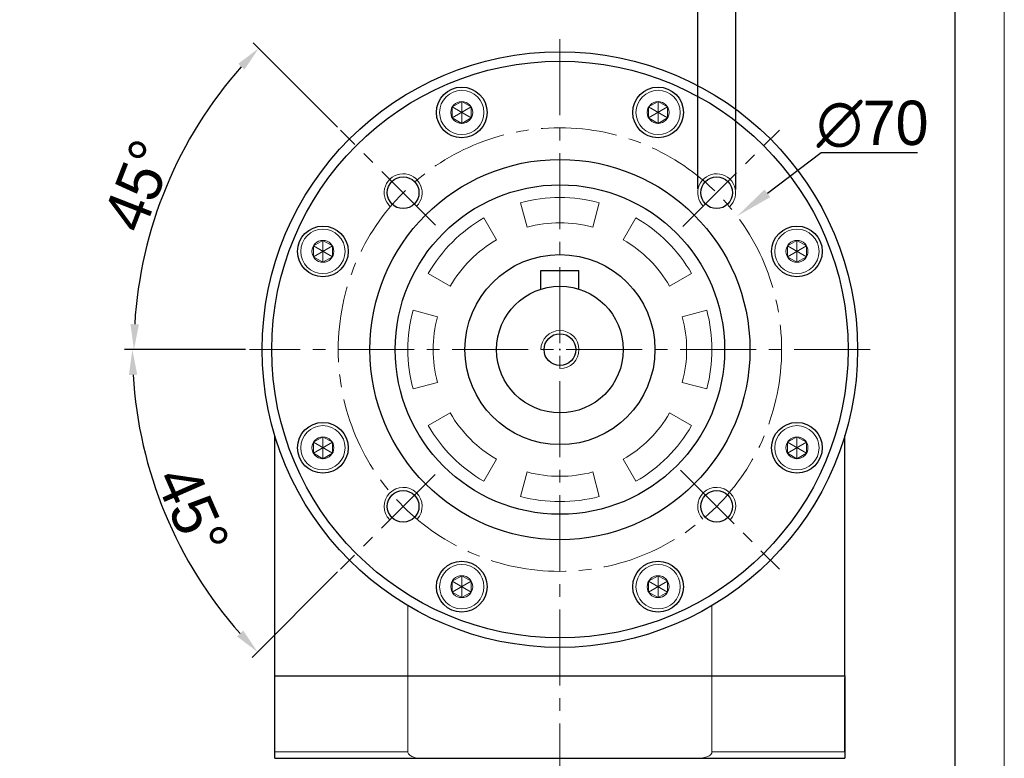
# Model space of a CAD drawing. Header units: millimetres. Extents: x 9570 to 10220, y -94 to 365.
# Tile 11 of 12: x 10064 to 10220, y 137 to 254. Entities that reach past the tile are written whole.
import ezdxf

# ---------------------------------------------------------------- set-up
doc = ezdxf.new("R2010")
doc.units = ezdxf.units.MM
doc.header["$PDSIZE"] = -5
doc.linetypes.add('点画线', pattern=[18, 12, -2, 2, -2])
doc.layers.get('0').update_dxf_attribs({"lineweight": 18})
doc.layers.get('Defpoints').update_dxf_attribs({"lineweight": 18})
for name, color, linetype, lineweight in [('7中心线层', 7, '点画线', 18), ('图框_外框线', 7, 'Continuous', 18), ('尺寸线层', 3, 'Continuous', 18), ('标注线', 7, 'Continuous', 18), ('粗实线', 7, 'Continuous', 40), ('细实线', 7, 'Continuous', 18)]:
    doc.layers.add(name, color=color, linetype=linetype, lineweight=lineweight)
doc.styles.add('工程字', font='txt')
doc.dimstyles.new('DIMSTYLE_17', dxfattribs={"dimtxt": 8, "dimasz": 12, "dimexe": 0.18, "dimexo": 0.0625, "dimgap": 0.09, "dimtad": 1, "dimtih": 1, "dimtoh": 1, "dimdec": 3, "dimdsep": 46, "dimtxsty": 'Standard', "dimblk": '_CAXARROW', "dimcen": 0.09, "dimdle": 24, "dimadec": 0, "dimazin": 0, "dimtfac": 0.7, "dimtdec": 3, "dimtofl": 0, "dimtmove": 0, "dimatfit": 3, "dimfxl": 1, "dimtolj": 1, "dimarcsym": 0})
doc.dimstyles.new('ISO-25', dxfattribs={"dimtxt": 7, "dimasz": 4, "dimexe": 1.25, "dimexo": 0.625, "dimtad": 1, "dimtxsty": '工程字', "dimcen": 2, "dimdle": 8, "dimadec": 0, "dimazin": 0, "dimtfac": 1, "dimtmove": 0, "dimatfit": 3, "dimfxl": 1, "dimarcsym": 0})

# ---------------------------------------------------------------- blocks, each defined once
blk = doc.blocks.new('_CAXARROW')
blk.add_hatch(color=0).paths.add_polyline_path([(0, 0), (-1, 0.125), (-1, -0.125)], flags=0)
blk = doc.blocks.new('*D87')
at = {"layer": 'Defpoints', "color": 0}
for p in [(10177.48, 222.86), (10121.55, 180.76)]:
    blk.add_point(p, dxfattribs=at)
at = {"layer": '尺寸线层', "color": 0, "linetype": 'Continuous', "lineweight": -2}
for p, q in [((10190.78, 232.86), (10182.28, 226.46)), ((10205.98, 232.86), (10190.78, 232.86)), ((10149.43, 201.81), (10149.61, 201.81)), ((10149.52, 201.72), (10149.52, 201.9))]:
    blk.add_line(p, q, dxfattribs=at)
at = {"layer": '尺寸线层', "color": 0, "lineweight": -2, "xscale": 6, "yscale": 6, "zscale": 6, "rotation": 216.966030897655}
blk.add_blockref('_CAXARROW', (10177.48, 222.86), dxfattribs=at)
at = {"layer": '尺寸线层', "color": 0, "insert": (10198.88, 237.36), "char_height": 7, "attachment_point": 5, "style": '工程字'}
blk.add_mtext('\\A1;\\A1;∅70', dxfattribs=at)
blk = doc.blocks.new('G$C01D92929')
at = {"layer": '细实线'}
for p, q in [((3.5, 5.23), (3.5, 1.77)), ((2, 4.37), (5, 2.63)), ((2, 2.63), (5, 4.37))]:
    blk.add_line(p, q, dxfattribs=at)
blk.add_lwpolyline([(3.5, 5.23), (2, 4.37), (2, 2.63), (3.5, 1.77), (5, 2.63), (5, 4.37)], close=True, dxfattribs=at)
for radius in [3.5, 1.73]:
    blk.add_circle((3.5, 3.5), radius, dxfattribs=at)
blk = doc.blocks.new('*D88')
at = {"layer": 'Defpoints', "color": 0}
for p in [(10114.87, 236.46), (10091.28, 235.43), (10129.9, 221.43), (10100.52, 201.81), (10198.52, 201.81)]:
    blk.add_point(p, dxfattribs=at)
at = {"layer": '尺寸线层', "color": 0, "lineweight": -2}
for p, q in [((10114.43, 236.9), (10101.08, 250.24)), ((10099.89, 201.81), (10081.02, 201.81))]:
    blk.add_line(p, q, dxfattribs=at)
blk.add_arc((10149.52, 201.81), 67.25, 138.4085, 176.5915, dxfattribs=at)
at = {"layer": '尺寸线层', "color": 0}
for points in [[(10099.71, 245.99), (10098.74, 246.91), (10101.97, 249.36)], [(10081.72, 205.83), (10083.06, 205.79), (10082.27, 201.81)]]:
    blk.add_solid(points, dxfattribs=at)
at = {"layer": '尺寸线层', "color": 0, "insert": (10083.01, 227.69), "char_height": 7, "attachment_point": 5, "rotation": 68.7373, "style": '工程字'}
blk.add_mtext('45%%d', dxfattribs=at)
blk = doc.blocks.new('*D89')
at = {"layer": 'Defpoints', "color": 0}
for p in [(10100.52, 201.81), (10198.52, 201.81), (10084.32, 184.34), (10129.82, 182.11), (10114.87, 167.16)]:
    blk.add_point(p, dxfattribs=at)
at = {"layer": '尺寸线层', "color": 0, "lineweight": -2}
for p, q in [((10099.89, 201.81), (10080.77, 201.81)), ((10114.43, 166.72), (10100.91, 153.2))]:
    blk.add_line(p, q, dxfattribs=at)
blk.add_arc((10149.52, 201.81), 67.5, 183.3958, 221.6042, dxfattribs=at)
at = {"layer": '尺寸线层', "color": 0}
for points in [[(10082.8, 197.83), (10081.47, 197.79), (10082.02, 201.81)], [(10098.56, 156.53), (10099.53, 157.45), (10101.79, 154.08)]]:
    blk.add_solid(points, dxfattribs=at)
at = {"layer": '尺寸线层', "color": 0, "insert": (10091.48, 176.36), "char_height": 7, "attachment_point": 5, "rotation": 293.6801, "style": '工程字'}
blk.add_mtext('45%%d', dxfattribs=at)
blk = doc.blocks.new('*D98')
at = {"layer": 'Defpoints', "color": 0}
for p in [(10171.27, 256.83), (10171.27, 226.56), (10177.27, 226.43)]:
    blk.add_point(p, dxfattribs=at)
at = {"layer": '尺寸线层', "color": 0, "lineweight": -2}
for p, q in [((10171.27, 227.18), (10171.27, 258.08)), ((10177.27, 227.05), (10177.27, 258.08)), ((10167.27, 256.83), (10127.96, 256.83)), ((10177.27, 256.83), (10171.27, 256.83)), ((10181.27, 256.83), (10185.27, 256.83))]:
    blk.add_line(p, q, dxfattribs=at)
at = {"layer": '尺寸线层', "color": 0}
for points in [[(10167.27, 256.16), (10167.27, 257.49), (10171.27, 256.83)], [(10181.27, 257.49), (10181.27, 256.16), (10177.27, 256.83)]]:
    blk.add_solid(points, dxfattribs=at)
at = {"layer": '尺寸线层', "color": 0, "insert": (10145.61, 260.95), "char_height": 7, "attachment_point": 5, "style": '工程字'}
blk.add_mtext('4-M6X12', dxfattribs=at)

msp = doc.modelspace()

# ---------------------------------------------------------------- linework, layer by layer
at = {"linetype": 'Continuous', "lineweight": 15}
for p, q in [((10143.3081, 224.9916), (10144.3433, 221.1279)), ((10154.6961, 221.1279), (10155.7314, 224.9916)), ((10139.5197, 219.1299), (10137.5197, 222.594)), ((10161.5197, 222.594), (10159.5197, 219.1299)), ((10128.7351, 213.8094), (10132.1992, 211.8094)), ((10166.8402, 211.8094), (10170.3043, 213.8094)), ((10130.2012, 206.9858), (10126.3375, 208.0211)), ((10172.7019, 208.0211), (10168.8382, 206.9858)), ((10126.3375, 195.5977), (10130.2012, 196.633)), ((10168.8382, 196.633), (10172.7019, 195.5977)), ((10128.7351, 189.8094), (10132.1992, 191.8094)), ((10170.3043, 189.8094), (10166.8402, 191.8094)), ((10139.5197, 184.4889), (10137.5197, 181.0248)), ((10159.5197, 184.4889), (10161.5197, 181.0248)), ((10144.3433, 182.4909), (10143.3081, 178.6272)), ((10155.7314, 178.6272), (10154.6961, 182.4909))]:
    msp.add_line(p, q, dxfattribs=at)
at = {"color": 7, "linetype": 'Continuous', "lineweight": 15}
for p, q in [((10125.5197, 138.3094), (10125.5197, 161.399)), ((10173.5197, 138.3094), (10173.5197, 161.399)), ((10104.5197, 138.3094), (10125.5197, 138.3094)), ((10173.5197, 138.3094), (10194.5197, 138.3094))]:
    msp.add_line(p, q, dxfattribs=at)
at = {"linetype": 'Continuous', "lineweight": 15}
for radius, start, end in [(24, 75, 105), (24, 120, 150), (24, 30, 60), (20, 75, 105), (20, 120, 150), (20, 30, 60), (24, 165, 195), (20, 165, 195), (20, 345, 15), (24, 345, 15), (20, 210, 240), (20, 300, 330), (24, 210, 240), (24, 300, 330), (20, 255, 285), (24, 255, 285)]:
    msp.add_arc((10149.5197, 201.8094), radius, start, end, dxfattribs=at)
at = {"color": 7, "linetype": 'Continuous', "lineweight": 15}
for points, knots in [([(10125.5197, 138.3094), (10125.5198, 138.3025), (10125.5207, 138.2408), (10125.5512, 138.1081), (10125.6686, 137.9243), (10125.9527, 137.6769), (10126.6222, 137.3891), (10127.2741, 137.311), (10127.7072, 137.3095), (10127.7252, 137.3094)], [0, 0, 0, 0, 0.00795976, 0.07104663, 0.15348637, 0.25509532, 0.50084372, 0.97919857, 1, 1, 1, 1]), ([(10171.3142, 137.3094), (10171.5167, 137.316), (10171.9224, 137.3292), (10172.5748, 137.4596), (10173.1252, 137.6802), (10173.4342, 137.997), (10173.5125, 138.1897), (10173.5178, 138.2782), (10173.5197, 138.3094)], [0, 0, 0, 0, 0.23297815, 0.46661764, 0.76590807, 0.89826771, 0.96405902, 1, 1, 1, 1])]:
    msp.add_open_spline(points, degree=3, knots=knots, dxfattribs=at)
at = {"layer": '7中心线层', "lineweight": 18}
for p, q in [((10149.5197, 250.8094), (10149.5197, 101.7695)), ((10129.896, 221.4331), (10114.8715, 236.4576)), ((10168.925, 221.2146), (10184.1679, 236.4576)), ((10198.5197, 201.8094), (10100.5197, 201.8094)), ((10129.8207, 182.1103), (10114.8715, 167.1612)), ((10168.5353, 182.7938), (10184.1679, 167.1612))]:
    msp.add_line(p, q, dxfattribs=at)
msp.add_circle((10149.5197, 201.8094), 35, dxfattribs=at)
at = {"layer": '图框_外框线', "color": 3}
msp.add_lwpolyline([(9569.7424, -94.4633), (10219.6749, -94.4633), (10219.6749, 365.1319), (9569.7424, 365.1319)], close=True, dxfattribs=at)
at = {"layer": '图框_外框线', "color": 3, "lineweight": 25}
msp.add_lwpolyline([(9608.4289, -86.726), (10211.9376, -86.726), (10211.9376, 357.3946), (9608.4289, 357.3946)], close=True, dxfattribs=at)
at = {"layer": '粗实线', "lineweight": 30}
for p, q in [((10146.5197, 214.3094), (10152.5197, 214.3094)), ((10146.5197, 211.3488), (10146.5197, 214.3094)), ((10152.5197, 211.3488), (10152.5197, 214.3094))]:
    msp.add_line(p, q, dxfattribs=at)
at = {"layer": '粗实线', "linetype": 'Continuous', "lineweight": 30}
for p, q in [((10104.5197, 150.3094), (10104.5197, 188.2447)), ((10194.5197, 150.3094), (10194.5197, 188.2448)), ((10104.5197, 150.3094), (10120.7317, 150.3094)), ((10104.5197, 137.3094), (10104.5197, 150.3094)), ((10120.7317, 150.3094), (10194.5197, 150.3094)), ((10194.5197, 150.3094), (10194.5197, 137.3094)), ((10194.5197, 138.3094), (10194.5197, 150.0094)), ((10104.5197, 137.3094), (10127.7252, 137.3094)), ((10127.7252, 137.3094), (10171.3142, 137.3094)), ((10171.3142, 137.3094), (10194.5197, 137.3094))]:
    msp.add_line(p, q, dxfattribs=at)
at = {"layer": '粗实线', "lineweight": 30}
for centre, radius in [((10149.5197, 201.8094), 47), ((10149.5197, 201.8094), 45.5), ((10134.021, 239.2265), 4), ((10165.0184, 239.2265), 4), ((10149.5197, 201.8094), 30), ((10124.771, 226.5581), 2.5), ((10174.2685, 226.5581), 2.5), ((10149.5197, 201.8094), 26), ((10112.1026, 217.3081), 4), ((10186.9368, 217.3081), 4), ((10149.5197, 201.8094), 15), ((10149.5197, 201.8094), 10), ((10149.5197, 201.8094), 10), ((10149.5197, 201.8094), 2.5), ((10112.1026, 186.3107), 4), ((10186.9368, 186.3107), 4), ((10124.771, 177.0607), 2.5), ((10174.2685, 177.0607), 2.5), ((10134.021, 164.3923), 4), ((10165.0184, 164.3923), 4)]:
    msp.add_circle(centre, radius, dxfattribs=at)
at = {"layer": '粗实线', "linetype": 'Continuous', "lineweight": 30}
for points, knots in [([(10104.5197, 137.3094), (10104.5197, 137.316), (10104.5197, 137.3292), (10104.5197, 137.4596), (10104.5197, 137.6802), (10104.5197, 137.997), (10104.5197, 138.1897), (10104.5197, 138.2782), (10104.5197, 138.3094)], [0, 0, 0, 0, 0.23297957, 0.46661624, 0.7659086, 0.89826729, 0.96405909, 1, 1, 1, 1]), ([(10194.5197, 138.3094), (10194.5197, 138.303), (10194.5197, 138.2419), (10194.5197, 138.1097), (10194.5197, 137.9037), (10194.5197, 137.6478), (10194.5197, 137.3698), (10194.5197, 137.3331), (10194.5197, 137.3094)], [0, 0, 0, 0, 0.00734164, 0.07048107, 0.15267435, 0.28374097, 0.53564575, 1, 1, 1, 1])]:
    msp.add_open_spline(points, degree=3, knots=knots, dxfattribs=at)
at = {"layer": '细实线'}
for centre, start, end in [((10124.771, 226.5581), 315, 227.456286), ((10174.2685, 226.5581), 312.543714, 225), ((10124.771, 177.0607), 317.456286, 225), ((10174.2685, 177.0607), 315, 222.543714)]:
    msp.add_arc(centre, 3, start, end, dxfattribs=at)
at = {"layer": '细实线', "color": 0}
msp.add_arc((10149.5197, 201.8094), 3, 270, 180, dxfattribs=at)

# ---------------------------------------------------------------- block references
at = {"layer": '标注线'}
for p in [(10130.521, 235.7265), (10161.5184, 235.7265), (10108.6026, 213.8081), (10183.4368, 213.8081), (10108.6026, 182.8107), (10183.4368, 182.8107), (10130.521, 160.8923), (10161.5184, 160.8923)]:
    msp.add_blockref('G$C01D92929', p, dxfattribs=at)

# ---------------------------------------------------------------- dimensions: what is measured, and where the dimension line sits
at = {"layer": '尺寸线层'}
dim = msp.add_linear_dim(base=(10171.2685, 256.8255), p1=(10177.2656, 226.4269), p2=(10171.2685, 226.5581), text='4-M<>X12', dimstyle='ISO-25', dxfattribs=at)
dim.commit()
dim.dimension.update_dxf_attribs({"geometry": '*D98', "text_midpoint": (10145.6127, 256.8255), "dimtype": 160})
dim = msp.add_angular_dim_2l(base=(10091.2811, 235.4335), line1=((10129.896, 221.4331), (10114.8715, 236.4576)), line2=((10198.5197, 201.8094), (10100.5197, 201.8094)), dimstyle='ISO-25', override={"dimtxsty": '工程字'}, dxfattribs=at)
dim.commit()
dim.dimension.update_dxf_attribs({"geometry": '*D88', "text_midpoint": (10086.8494, 226.1966), "dimtype": 162})
at = {"layer": '尺寸线层', "linetype": 'Continuous'}
dim = msp.add_diameter_dim_2p(p1=(10121.555, 180.7624), p2=(10177.4844, 222.8563), text='\\A1;<>', dimstyle='DIMSTYLE_17', override={"dimtxt": 7, "dimasz": 6, "dimgap": 1, "dimtxsty": '工程字', "dimtol": 0}, dxfattribs=at)
dim.commit()
dim.dimension.update_dxf_attribs({"geometry": '*D87', "text_midpoint": (10198.8783, 232.8633), "dimtype": 163})
at = {"layer": '尺寸线层'}
dim = msp.add_angular_dim_2l(base=(10084.3195, 184.3391), line1=((10198.5197, 201.8094), (10100.5197, 201.8094)), line2=((10129.8207, 182.1103), (10114.8715, 167.1612)), dimstyle='ISO-25', dxfattribs=at)
dim.commit()
dim.dimension.update_dxf_attribs({"geometry": '*D89', "text_midpoint": (10087.7029, 174.6993), "dimtype": 162})

doc.saveas('drawing.dxf')
